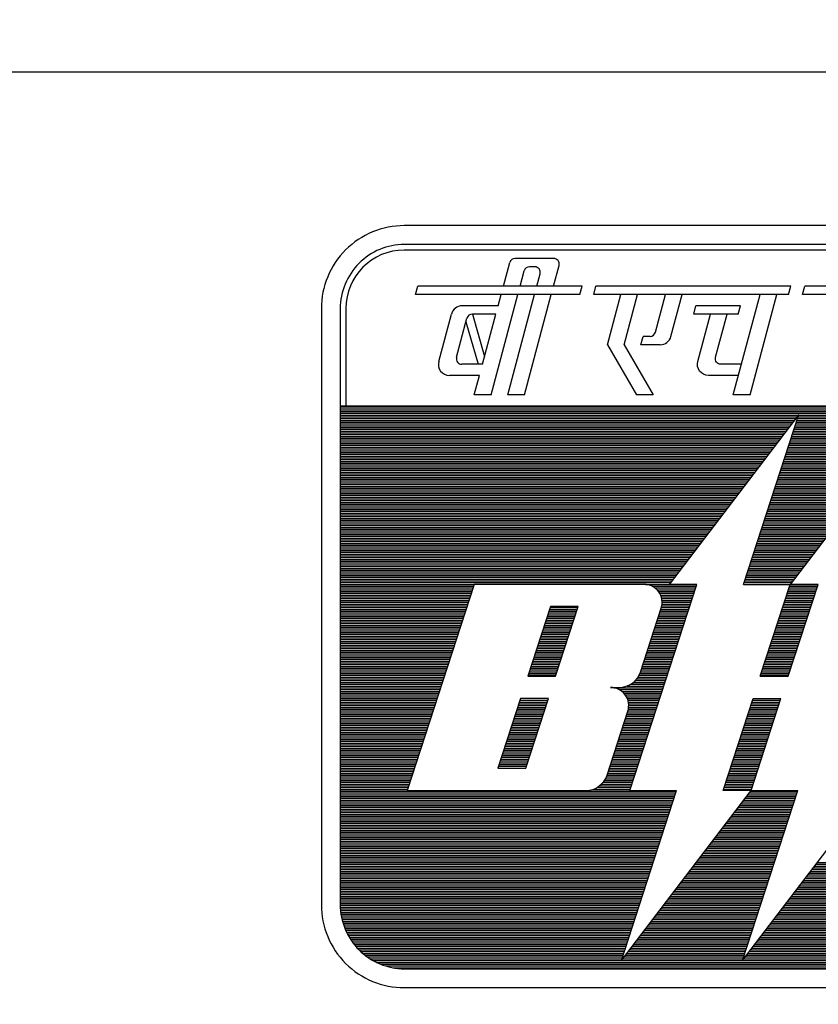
# Model space of a CAD drawing. Extents: x -11758 to 4934791, y -233543 to 1826789.
# Tile 72 of 107: x 149098 to 151114, y 211427 to 213912. Entities that reach past the tile are written whole.
import ezdxf

# ---------------------------------------------------------------- set-up
doc = ezdxf.new("R2010")
doc.units = 0
doc.header["$LTSCALE"] = 800
doc.header["$MEASUREMENT"] = 0
doc.linetypes.add('CONTINOUS', pattern=[0])
doc.layers.get('0').update_dxf_attribs({"linetype": 'CONTINUOUS'})
doc.layers.add('TEXT', color=3, linetype='CONTINUOUS', lineweight=15)
doc.styles.add('ROMANS', font='ISO9.shx', dxfattribs={"width": 0.8})

# ---------------------------------------------------------------- blocks, each defined once
blk = doc.blocks.new('*X205')
at = {"color": 0}
for p, q in [((1.977, 11.67), (16.977, 11.67)), ((1.977, 11.64), (16.977, 11.64)), ((1.977, 11.61), (16.977, 11.61)), ((1.977, 11.58), (16.977, 11.58)), ((1.977, 11.55), (16.977, 11.55)), ((1.977, 11.52), (9.685, 11.52)), ((1.977, 11.49), (9.663, 11.49)), ((1.977, 11.46), (9.64, 11.46)), ((9.67, 11.46), (11.679, 11.46)), ((9.68, 11.49), (11.702, 11.49)), ((9.69, 11.52), (11.724, 11.52)), ((1.977, 11.43), (9.617, 11.43)), ((1.977, 11.4), (9.594, 11.4)), ((1.977, 11.37), (9.571, 11.37)), ((1.977, 11.34), (9.548, 11.34)), ((1.977, 11.31), (9.525, 11.31)), ((1.977, 11.28), (9.502, 11.28)), ((9.612, 11.28), (11.541, 11.28)), ((9.622, 11.31), (11.564, 11.31)), ((9.631, 11.34), (11.587, 11.34)), ((9.641, 11.37), (11.61, 11.37)), ((9.651, 11.4), (11.633, 11.4)), ((9.661, 11.43), (11.656, 11.43)), ((1.977, 11.25), (9.479, 11.25)), ((1.977, 11.22), (9.456, 11.22)), ((1.977, 11.19), (9.433, 11.19)), ((1.977, 11.16), (9.411, 11.16)), ((1.977, 11.13), (9.388, 11.13)), ((9.563, 11.13), (11.427, 11.13)), ((9.573, 11.16), (11.45, 11.16)), ((9.583, 11.19), (11.473, 11.19)), ((9.592, 11.22), (11.495, 11.22)), ((9.602, 11.25), (11.518, 11.25)), ((1.977, 11.1), (9.365, 11.1)), ((1.977, 11.07), (9.342, 11.07)), ((1.977, 11.04), (9.319, 11.04)), ((1.977, 11.01), (9.296, 11.01)), ((1.977, 10.98), (9.273, 10.98)), ((1.977, 10.95), (9.25, 10.95)), ((9.505, 10.95), (11.289, 10.95)), ((9.514, 10.98), (11.312, 10.98)), ((9.524, 11.01), (11.335, 11.01)), ((9.534, 11.04), (11.358, 11.04)), ((9.544, 11.07), (11.381, 11.07)), ((9.553, 11.1), (11.404, 11.1)), ((1.977, 10.92), (9.227, 10.92)), ((1.977, 10.89), (9.204, 10.89)), ((1.977, 10.86), (9.182, 10.86)), ((1.977, 10.83), (9.159, 10.83)), ((1.977, 10.8), (9.136, 10.8)), ((1.977, 10.77), (9.113, 10.77)), ((9.446, 10.77), (11.152, 10.77)), ((9.456, 10.8), (11.175, 10.8)), ((9.466, 10.83), (11.198, 10.83)), ((9.475, 10.86), (11.221, 10.86)), ((9.485, 10.89), (11.244, 10.89)), ((9.495, 10.92), (11.266, 10.92)), ((1.977, 10.74), (9.09, 10.74)), ((1.977, 10.71), (9.067, 10.71)), ((1.977, 10.68), (9.044, 10.68)), ((1.977, 10.65), (9.021, 10.65)), ((1.977, 10.62), (8.998, 10.62)), ((9.397, 10.62), (11.037, 10.62)), ((9.407, 10.65), (11.06, 10.65)), ((9.417, 10.68), (11.083, 10.68)), ((9.427, 10.71), (11.106, 10.71)), ((9.436, 10.74), (11.129, 10.74)), ((1.977, 10.59), (8.975, 10.59)), ((1.977, 10.56), (8.953, 10.56)), ((1.977, 10.53), (8.93, 10.53)), ((1.977, 10.5), (8.907, 10.5)), ((1.977, 10.47), (8.884, 10.47)), ((1.977, 10.44), (8.861, 10.44)), ((9.339, 10.44), (10.9, 10.44)), ((9.349, 10.47), (10.923, 10.47)), ((9.358, 10.5), (10.946, 10.5)), ((9.368, 10.53), (10.969, 10.53)), ((9.378, 10.56), (10.992, 10.56)), ((9.388, 10.59), (11.014, 10.59)), ((1.977, 10.41), (8.838, 10.41)), ((1.977, 10.38), (8.815, 10.38)), ((1.977, 10.35), (8.792, 10.35)), ((1.977, 10.32), (8.769, 10.32)), ((1.977, 10.29), (8.746, 10.29)), ((9.29, 10.29), (10.785, 10.29)), ((9.3, 10.32), (10.808, 10.32)), ((9.31, 10.35), (10.831, 10.35)), ((9.319, 10.38), (10.854, 10.38)), ((9.329, 10.41), (10.877, 10.41)), ((1.977, 10.26), (8.723, 10.26)), ((1.977, 10.23), (8.701, 10.23)), ((1.977, 10.2), (8.678, 10.2)), ((1.977, 10.17), (8.655, 10.17)), ((1.977, 10.14), (8.632, 10.14)), ((1.977, 10.11), (8.609, 10.11)), ((9.232, 10.11), (10.648, 10.11)), ((9.241, 10.14), (10.671, 10.14)), ((9.251, 10.17), (10.694, 10.17)), ((9.261, 10.2), (10.717, 10.2)), ((9.271, 10.23), (10.74, 10.23)), ((9.28, 10.26), (10.763, 10.26)), ((1.977, 10.08), (8.586, 10.08)), ((1.977, 10.05), (8.563, 10.05)), ((1.977, 10.02), (8.54, 10.02)), ((1.977, 9.99), (8.517, 9.99)), ((1.977, 9.96), (8.494, 9.96)), ((9.183, 9.96), (10.534, 9.96)), ((9.193, 9.99), (10.556, 9.99)), ((9.202, 10.02), (10.579, 10.02)), ((9.212, 10.05), (10.602, 10.05)), ((9.222, 10.08), (10.625, 10.08)), ((1.977, 9.93), (8.472, 9.93)), ((1.977, 9.9), (8.449, 9.9)), ((1.977, 9.87), (8.426, 9.87)), ((1.977, 9.84), (8.403, 9.84)), ((1.977, 9.81), (8.38, 9.81)), ((1.977, 9.78), (8.357, 9.78)), ((9.125, 9.78), (10.396, 9.78)), ((9.134, 9.81), (10.419, 9.81)), ((9.144, 9.84), (10.442, 9.84)), ((9.154, 9.87), (10.465, 9.87)), ((9.163, 9.9), (10.488, 9.9)), ((9.173, 9.93), (10.511, 9.93)), ((1.977, 9.75), (8.334, 9.75)), ((1.977, 9.72), (8.311, 9.72)), ((1.977, 9.69), (8.288, 9.69)), ((1.977, 9.66), (8.265, 9.66)), ((1.977, 9.63), (8.243, 9.63)), ((9.076, 9.63), (10.282, 9.63)), ((9.086, 9.66), (10.304, 9.66)), ((9.095, 9.69), (10.327, 9.69)), ((9.105, 9.72), (10.35, 9.72)), ((9.115, 9.75), (10.373, 9.75)), ((1.977, 9.6), (8.22, 9.6)), ((1.977, 9.57), (8.197, 9.57)), ((1.977, 9.54), (8.174, 9.54)), ((1.977, 9.51), (8.151, 9.51)), ((1.977, 9.48), (8.128, 9.48)), ((1.977, 9.45), (8.105, 9.45)), ((9.017, 9.45), (10.144, 9.45)), ((9.027, 9.48), (10.167, 9.48)), ((9.037, 9.51), (10.19, 9.51)), ((9.047, 9.54), (10.213, 9.54)), ((9.056, 9.57), (10.236, 9.57)), ((9.066, 9.6), (10.259, 9.6)), ((1.977, 9.42), (8.082, 9.42)), ((1.977, 9.39), (8.059, 9.39)), ((1.977, 9.36), (8.036, 9.36)), ((1.977, 9.33), (8.013, 9.33)), ((1.977, 9.3), (7.991, 9.3)), ((8.969, 9.3), (10.03, 9.3)), ((8.978, 9.33), (10.053, 9.33)), ((8.988, 9.36), (10.075, 9.36)), ((8.998, 9.39), (10.098, 9.39)), ((9.008, 9.42), (10.121, 9.42)), ((1.977, 9.27), (7.968, 9.27)), ((1.977, 9.24), (7.945, 9.24)), ((1.977, 9.21), (7.922, 9.21)), ((1.977, 9.18), (7.899, 9.18)), ((1.977, 9.15), (7.876, 9.15)), ((1.977, 9.12), (7.853, 9.12)), ((8.91, 9.12), (9.892, 9.12)), ((8.92, 9.15), (9.915, 9.15)), ((8.93, 9.18), (9.938, 9.18)), ((8.939, 9.21), (9.961, 9.21)), ((8.949, 9.24), (9.984, 9.24)), ((8.959, 9.27), (10.007, 9.27)), ((1.977, 9.09), (7.83, 9.09)), ((1.977, 9.06), (7.807, 9.06)), ((1.977, 9.03), (7.784, 9.03)), ((1.977, 9), (7.762, 9)), ((1.977, 8.97), (7.739, 8.97)), ((8.861, 8.97), (9.778, 8.97)), ((8.871, 9), (9.801, 9)), ((8.881, 9.03), (9.824, 9.03)), ((8.891, 9.06), (9.846, 9.06)), ((8.9, 9.09), (9.869, 9.09)), ((1.977, 8.94), (7.716, 8.94)), ((1.977, 8.91), (7.693, 8.91)), ((1.977, 8.88), (7.67, 8.88)), ((1.977, 8.85), (7.647, 8.85)), ((1.977, 8.82), (7.624, 8.82)), ((1.977, 8.79), (7.601, 8.79)), ((8.803, 8.79), (9.64, 8.79)), ((8.813, 8.82), (9.663, 8.82)), ((8.822, 8.85), (9.686, 8.85)), ((8.832, 8.88), (9.709, 8.88)), ((8.842, 8.91), (9.732, 8.91)), ((8.852, 8.94), (9.755, 8.94)), ((1.977, 8.76), (7.578, 8.76)), ((1.977, 8.73), (7.555, 8.73)), ((1.977, 8.7), (7.533, 8.7)), ((1.977, 8.67), (4.229, 8.67)), ((1.977, 8.64), (4.219, 8.64)), ((7.113, 8.67), (7.979, 8.67)), ((7.224, 8.64), (7.969, 8.64)), ((8.774, 8.7), (9.572, 8.7)), ((8.783, 8.73), (9.594, 8.73)), ((8.793, 8.76), (9.617, 8.76)), ((9.539, 8.64), (10.008, 8.64)), ((9.549, 8.67), (10.018, 8.67)), ((1.977, 8.61), (4.209, 8.61)), ((1.977, 8.58), (4.199, 8.58)), ((1.977, 8.55), (4.19, 8.55)), ((1.977, 8.52), (4.18, 8.52)), ((1.977, 8.49), (4.17, 8.49)), ((1.977, 8.46), (4.16, 8.46)), ((7.273, 8.61), (7.959, 8.61)), ((7.308, 8.58), (7.949, 8.58)), ((7.334, 8.55), (7.94, 8.55)), ((7.354, 8.52), (7.93, 8.52)), ((7.369, 8.49), (7.92, 8.49)), ((7.381, 8.46), (7.91, 8.46)), ((9.481, 8.46), (9.95, 8.46)), ((9.491, 8.49), (9.959, 8.49)), ((9.5, 8.52), (9.969, 8.52)), ((9.51, 8.55), (9.979, 8.55)), ((9.52, 8.58), (9.989, 8.58)), ((9.53, 8.61), (9.998, 8.61)), ((1.977, 8.43), (4.151, 8.43)), ((1.977, 8.4), (4.141, 8.4)), ((1.977, 8.37), (4.131, 8.37)), ((1.977, 8.34), (4.121, 8.34)), ((1.977, 8.31), (4.112, 8.31)), ((7.389, 8.43), (7.901, 8.43)), ((7.39, 8.31), (7.862, 8.31)), ((7.394, 8.4), (7.891, 8.4)), ((7.394, 8.34), (7.871, 8.34)), ((7.395, 8.37), (7.881, 8.37)), ((9.432, 8.31), (9.901, 8.31)), ((9.442, 8.34), (9.911, 8.34)), ((9.452, 8.37), (9.92, 8.37)), ((9.461, 8.4), (9.93, 8.4)), ((9.471, 8.43), (9.94, 8.43)), ((1.977, 8.28), (4.102, 8.28)), ((1.977, 8.25), (4.092, 8.25)), ((1.977, 8.22), (4.082, 8.22)), ((1.977, 8.19), (4.073, 8.19)), ((1.977, 8.16), (4.063, 8.16)), ((1.977, 8.13), (4.053, 8.13)), ((5.459, 8.13), (5.928, 8.13)), ((5.469, 8.16), (5.938, 8.16)), ((5.479, 8.19), (5.948, 8.19)), ((5.489, 8.22), (5.957, 8.22)), ((5.498, 8.25), (5.967, 8.25)), ((5.508, 8.28), (5.977, 8.28)), ((7.334, 8.13), (7.803, 8.13)), ((7.344, 8.16), (7.813, 8.16)), ((7.354, 8.19), (7.823, 8.19)), ((7.364, 8.22), (7.832, 8.22)), ((7.373, 8.25), (7.842, 8.25)), ((7.383, 8.28), (7.852, 8.28)), ((9.374, 8.13), (9.842, 8.13)), ((9.383, 8.16), (9.852, 8.16)), ((9.393, 8.19), (9.862, 8.19)), ((9.403, 8.22), (9.872, 8.22)), ((9.413, 8.25), (9.881, 8.25)), ((9.422, 8.28), (9.891, 8.28)), ((1.977, 8.1), (4.043, 8.1)), ((1.977, 8.07), (4.034, 8.07)), ((1.977, 8.04), (4.024, 8.04)), ((1.977, 8.01), (4.014, 8.01)), ((1.977, 7.98), (4.004, 7.98)), ((5.411, 7.98), (5.879, 7.98)), ((5.42, 8.01), (5.889, 8.01)), ((5.43, 8.04), (5.899, 8.04)), ((5.44, 8.07), (5.909, 8.07)), ((5.45, 8.1), (5.918, 8.1)), ((7.286, 7.98), (7.754, 7.98)), ((7.295, 8.01), (7.764, 8.01)), ((7.305, 8.04), (7.774, 8.04)), ((7.315, 8.07), (7.784, 8.07)), ((7.325, 8.1), (7.793, 8.1)), ((9.325, 7.98), (9.794, 7.98)), ((9.335, 8.01), (9.803, 8.01)), ((9.344, 8.04), (9.813, 8.04)), ((9.354, 8.07), (9.823, 8.07)), ((9.364, 8.1), (9.833, 8.1)), ((1.977, 7.95), (3.995, 7.95)), ((1.977, 7.92), (3.985, 7.92)), ((1.977, 7.89), (3.975, 7.89)), ((1.977, 7.86), (3.966, 7.86)), ((1.977, 7.83), (3.956, 7.83)), ((1.977, 7.8), (3.946, 7.8)), ((5.352, 7.8), (5.821, 7.8)), ((5.362, 7.83), (5.831, 7.83)), ((5.372, 7.86), (5.841, 7.86)), ((5.382, 7.89), (5.85, 7.89)), ((5.391, 7.92), (5.86, 7.92)), ((5.401, 7.95), (5.87, 7.95)), ((7.227, 7.8), (7.696, 7.8)), ((7.237, 7.83), (7.706, 7.83)), ((7.247, 7.86), (7.716, 7.86)), ((7.257, 7.89), (7.725, 7.89)), ((7.266, 7.92), (7.735, 7.92)), ((7.276, 7.95), (7.745, 7.95)), ((9.266, 7.8), (9.735, 7.8)), ((9.276, 7.83), (9.745, 7.83)), ((9.286, 7.86), (9.755, 7.86)), ((9.296, 7.89), (9.764, 7.89)), ((9.305, 7.92), (9.774, 7.92)), ((9.315, 7.95), (9.784, 7.95)), ((1.977, 7.77), (3.936, 7.77)), ((1.977, 7.74), (3.927, 7.74)), ((1.977, 7.71), (3.917, 7.71)), ((1.977, 7.68), (3.907, 7.68)), ((1.977, 7.65), (3.897, 7.65)), ((5.304, 7.65), (5.772, 7.65)), ((5.313, 7.68), (5.782, 7.68)), ((5.323, 7.71), (5.792, 7.71)), ((5.333, 7.74), (5.802, 7.74)), ((5.343, 7.77), (5.811, 7.77)), ((7.179, 7.65), (7.647, 7.65)), ((7.188, 7.68), (7.657, 7.68)), ((7.198, 7.71), (7.667, 7.71)), ((7.208, 7.74), (7.677, 7.74)), ((7.218, 7.77), (7.686, 7.77)), ((9.218, 7.65), (9.686, 7.65)), ((9.227, 7.68), (9.696, 7.68)), ((9.237, 7.71), (9.706, 7.71)), ((9.247, 7.74), (9.716, 7.74)), ((9.257, 7.77), (9.725, 7.77)), ((1.977, 7.62), (3.888, 7.62)), ((1.977, 7.59), (3.878, 7.59)), ((1.977, 7.56), (3.868, 7.56)), ((1.977, 7.53), (3.858, 7.53)), ((1.977, 7.5), (3.849, 7.5)), ((1.977, 7.47), (3.839, 7.47)), ((5.245, 7.47), (5.714, 7.47)), ((5.255, 7.5), (5.724, 7.5)), ((5.265, 7.53), (5.733, 7.53)), ((5.274, 7.56), (5.743, 7.56)), ((5.284, 7.59), (5.753, 7.59)), ((5.294, 7.62), (5.763, 7.62)), ((7.12, 7.47), (7.589, 7.47)), ((7.13, 7.5), (7.599, 7.5)), ((7.14, 7.53), (7.608, 7.53)), ((7.149, 7.56), (7.618, 7.56)), ((7.159, 7.59), (7.628, 7.59)), ((7.169, 7.62), (7.638, 7.62)), ((9.159, 7.47), (9.628, 7.47)), ((9.169, 7.5), (9.638, 7.5)), ((9.179, 7.53), (9.647, 7.53)), ((9.188, 7.56), (9.657, 7.56)), ((9.198, 7.59), (9.667, 7.59)), ((9.208, 7.62), (9.677, 7.62)), ((1.977, 7.44), (3.829, 7.44)), ((1.977, 7.41), (3.819, 7.41)), ((1.977, 7.38), (3.81, 7.38)), ((1.977, 7.35), (3.8, 7.35)), ((1.977, 7.32), (3.79, 7.32)), ((5.196, 7.32), (5.665, 7.32)), ((5.206, 7.35), (5.675, 7.35)), ((5.216, 7.38), (5.685, 7.38)), ((5.226, 7.41), (5.694, 7.41)), ((5.235, 7.44), (5.704, 7.44)), ((7.071, 7.32), (7.54, 7.32)), ((7.081, 7.35), (7.55, 7.35)), ((7.091, 7.38), (7.56, 7.38)), ((7.101, 7.41), (7.569, 7.41)), ((7.11, 7.44), (7.579, 7.44)), ((9.11, 7.32), (9.579, 7.32)), ((9.12, 7.35), (9.589, 7.35)), ((9.13, 7.38), (9.599, 7.38)), ((9.14, 7.41), (9.608, 7.41)), ((9.149, 7.44), (9.618, 7.44)), ((1.977, 7.29), (3.78, 7.29)), ((1.977, 7.26), (3.771, 7.26)), ((1.977, 7.23), (3.761, 7.23)), ((1.977, 7.2), (3.751, 7.2)), ((1.977, 7.17), (3.741, 7.17)), ((1.977, 7.14), (3.732, 7.14)), ((5.138, 7.14), (5.607, 7.14)), ((5.148, 7.17), (5.616, 7.17)), ((5.157, 7.2), (5.626, 7.2)), ((5.167, 7.23), (5.636, 7.23)), ((5.177, 7.26), (5.646, 7.26)), ((5.187, 7.29), (5.655, 7.29)), ((7.008, 7.14), (7.482, 7.14)), ((7.022, 7.17), (7.491, 7.17)), ((7.032, 7.2), (7.501, 7.2)), ((7.042, 7.23), (7.511, 7.23)), ((7.052, 7.26), (7.521, 7.26)), ((7.062, 7.29), (7.53, 7.29)), ((9.052, 7.14), (9.521, 7.14)), ((9.062, 7.17), (9.53, 7.17)), ((9.071, 7.2), (9.54, 7.2)), ((9.081, 7.23), (9.55, 7.23)), ((9.091, 7.26), (9.56, 7.26)), ((9.101, 7.29), (9.569, 7.29)), ((1.977, 7.11), (3.722, 7.11)), ((1.977, 7.08), (3.712, 7.08)), ((1.977, 7.05), (3.702, 7.05)), ((1.977, 7.02), (3.693, 7.02)), ((1.977, 6.99), (3.683, 6.99)), ((1.977, 6.96), (3.673, 6.96)), ((6.805, 6.96), (7.423, 6.96)), ((6.867, 6.99), (7.433, 6.99)), ((6.91, 7.02), (7.443, 7.02)), ((6.943, 7.05), (7.452, 7.05)), ((6.969, 7.08), (7.462, 7.08)), ((6.991, 7.11), (7.472, 7.11)), ((1.977, 6.93), (3.663, 6.93)), ((1.977, 6.9), (3.654, 6.9)), ((1.977, 6.87), (3.644, 6.87)), ((1.977, 6.84), (3.634, 6.84)), ((1.977, 6.81), (3.624, 6.81)), ((6.589, 6.93), (7.413, 6.93)), ((6.672, 6.9), (7.404, 6.9)), ((6.717, 6.87), (7.394, 6.87)), ((6.75, 6.84), (7.384, 6.84)), ((6.774, 6.81), (7.374, 6.81)), ((1.977, 6.78), (3.615, 6.78)), ((1.977, 6.75), (3.605, 6.75)), ((1.977, 6.72), (3.595, 6.72)), ((1.977, 6.69), (3.585, 6.69)), ((1.977, 6.66), (3.576, 6.66)), ((1.977, 6.63), (3.566, 6.63)), ((4.972, 6.63), (5.441, 6.63)), ((4.982, 6.66), (5.451, 6.66)), ((4.992, 6.69), (5.46, 6.69)), ((5.001, 6.72), (5.47, 6.72)), ((6.793, 6.78), (7.365, 6.78)), ((6.808, 6.75), (7.355, 6.75)), ((6.819, 6.72), (7.345, 6.72)), ((6.826, 6.69), (7.335, 6.69)), ((6.831, 6.66), (7.326, 6.66)), ((6.832, 6.63), (7.316, 6.63)), ((8.886, 6.63), (9.355, 6.63)), ((8.896, 6.66), (9.365, 6.66)), ((8.906, 6.69), (9.374, 6.69)), ((8.915, 6.72), (9.384, 6.72)), ((1.977, 6.6), (3.556, 6.6)), ((1.977, 6.57), (3.546, 6.57)), ((1.977, 6.54), (3.537, 6.54)), ((1.977, 6.51), (3.527, 6.51)), ((1.977, 6.48), (3.517, 6.48)), ((4.923, 6.48), (5.392, 6.48)), ((4.933, 6.51), (5.402, 6.51)), ((4.943, 6.54), (5.412, 6.54)), ((4.953, 6.57), (5.421, 6.57)), ((4.962, 6.6), (5.431, 6.6)), ((6.798, 6.48), (7.267, 6.48)), ((6.808, 6.51), (7.277, 6.51)), ((6.818, 6.54), (7.287, 6.54)), ((6.826, 6.57), (7.296, 6.57)), ((6.83, 6.6), (7.306, 6.6)), ((8.837, 6.48), (9.306, 6.48)), ((8.847, 6.51), (9.316, 6.51)), ((8.857, 6.54), (9.326, 6.54)), ((8.867, 6.57), (9.335, 6.57)), ((8.876, 6.6), (9.345, 6.6)), ((1.977, 6.45), (3.507, 6.45)), ((1.977, 6.42), (3.498, 6.42)), ((1.977, 6.39), (3.488, 6.39)), ((1.977, 6.36), (3.478, 6.36)), ((1.977, 6.33), (3.468, 6.33)), ((1.977, 6.3), (3.459, 6.3)), ((4.865, 6.3), (5.334, 6.3)), ((4.875, 6.33), (5.343, 6.33)), ((4.884, 6.36), (5.353, 6.36)), ((4.894, 6.39), (5.363, 6.39)), ((4.904, 6.42), (5.373, 6.42)), ((4.914, 6.45), (5.382, 6.45)), ((6.74, 6.3), (7.209, 6.3)), ((6.75, 6.33), (7.218, 6.33)), ((6.759, 6.36), (7.228, 6.36)), ((6.769, 6.39), (7.238, 6.39)), ((6.779, 6.42), (7.248, 6.42)), ((6.789, 6.45), (7.257, 6.45)), ((8.779, 6.3), (9.248, 6.3)), ((8.789, 6.33), (9.257, 6.33)), ((8.798, 6.36), (9.267, 6.36)), ((8.808, 6.39), (9.277, 6.39)), ((8.818, 6.42), (9.287, 6.42)), ((8.828, 6.45), (9.296, 6.45)), ((1.977, 6.27), (3.449, 6.27)), ((1.977, 6.24), (3.439, 6.24)), ((1.977, 6.21), (3.429, 6.21)), ((1.977, 6.18), (3.42, 6.18)), ((1.977, 6.15), (3.41, 6.15)), ((4.816, 6.15), (5.285, 6.15)), ((4.826, 6.18), (5.295, 6.18)), ((4.836, 6.21), (5.304, 6.21)), ((4.845, 6.24), (5.314, 6.24)), ((4.855, 6.27), (5.324, 6.27)), ((6.691, 6.15), (7.16, 6.15)), ((6.701, 6.18), (7.17, 6.18)), ((6.711, 6.21), (7.179, 6.21)), ((6.72, 6.24), (7.189, 6.24)), ((6.73, 6.27), (7.199, 6.27)), ((8.73, 6.15), (9.199, 6.15)), ((8.74, 6.18), (9.209, 6.18)), ((8.75, 6.21), (9.218, 6.21)), ((8.759, 6.24), (9.228, 6.24)), ((8.769, 6.27), (9.238, 6.27)), ((1.977, 6.12), (3.4, 6.12)), ((1.977, 6.09), (3.39, 6.09)), ((1.977, 6.06), (3.381, 6.06)), ((1.977, 6.03), (3.371, 6.03)), ((1.977, 6), (3.361, 6)), ((1.977, 5.97), (3.351, 5.97)), ((4.758, 5.97), (5.226, 5.97)), ((4.767, 6), (5.236, 6)), ((4.777, 6.03), (5.246, 6.03)), ((4.787, 6.06), (5.256, 6.06)), ((4.797, 6.09), (5.265, 6.09)), ((4.806, 6.12), (5.275, 6.12)), ((6.633, 5.97), (7.101, 5.97)), ((6.642, 6), (7.111, 6)), ((6.652, 6.03), (7.121, 6.03)), ((6.662, 6.06), (7.131, 6.06)), ((6.672, 6.09), (7.14, 6.09)), ((6.681, 6.12), (7.15, 6.12)), ((8.672, 5.97), (9.14, 5.97)), ((8.681, 6), (9.15, 6)), ((8.691, 6.03), (9.16, 6.03)), ((8.701, 6.06), (9.17, 6.06)), ((8.711, 6.09), (9.179, 6.09)), ((8.72, 6.12), (9.189, 6.12)), ((1.977, 5.94), (3.342, 5.94)), ((1.977, 5.91), (3.332, 5.91)), ((1.977, 5.88), (3.322, 5.88)), ((1.977, 5.85), (3.312, 5.85)), ((1.977, 5.82), (3.303, 5.82)), ((4.709, 5.82), (5.178, 5.82)), ((4.719, 5.85), (5.187, 5.85)), ((4.728, 5.88), (5.197, 5.88)), ((4.738, 5.91), (5.207, 5.91)), ((4.748, 5.94), (5.217, 5.94)), ((6.584, 5.82), (7.053, 5.82)), ((6.594, 5.85), (7.062, 5.85)), ((6.603, 5.88), (7.072, 5.88)), ((6.613, 5.91), (7.082, 5.91)), ((6.623, 5.94), (7.092, 5.94)), ((8.623, 5.82), (9.092, 5.82)), ((8.633, 5.85), (9.101, 5.85)), ((8.642, 5.88), (9.111, 5.88)), ((8.652, 5.91), (9.121, 5.91)), ((8.662, 5.94), (9.131, 5.94)), ((1.977, 5.79), (3.293, 5.79)), ((1.977, 5.76), (3.283, 5.76)), ((1.977, 5.73), (3.273, 5.73)), ((1.977, 5.7), (3.264, 5.7)), ((1.977, 5.67), (3.254, 5.67)), ((1.977, 5.64), (3.244, 5.64)), ((4.65, 5.64), (5.119, 5.64)), ((4.66, 5.67), (5.129, 5.67)), ((4.67, 5.7), (5.139, 5.7)), ((4.68, 5.73), (5.148, 5.73)), ((4.689, 5.76), (5.158, 5.76)), ((4.699, 5.79), (5.168, 5.79)), ((6.525, 5.64), (6.994, 5.64)), ((6.535, 5.67), (7.004, 5.67)), ((6.545, 5.7), (7.014, 5.7)), ((6.555, 5.73), (7.023, 5.73)), ((6.564, 5.76), (7.033, 5.76)), ((6.574, 5.79), (7.043, 5.79)), ((8.564, 5.64), (9.033, 5.64)), ((8.574, 5.67), (9.043, 5.67)), ((8.584, 5.7), (9.053, 5.7)), ((8.594, 5.73), (9.062, 5.73)), ((8.603, 5.76), (9.072, 5.76)), ((8.613, 5.79), (9.082, 5.79)), ((1.977, 5.61), (3.234, 5.61)), ((1.977, 5.58), (3.225, 5.58)), ((1.977, 5.55), (3.215, 5.55)), ((1.977, 5.52), (3.205, 5.52)), ((1.977, 5.49), (3.195, 5.49)), ((4.631, 5.58), (5.1, 5.58)), ((4.641, 5.61), (5.109, 5.61)), ((6.477, 5.49), (6.945, 5.49)), ((6.486, 5.52), (6.955, 5.52)), ((6.496, 5.55), (6.965, 5.55)), ((6.506, 5.58), (6.975, 5.58)), ((6.516, 5.61), (6.984, 5.61)), ((8.516, 5.49), (8.985, 5.49)), ((8.526, 5.52), (8.994, 5.52)), ((8.535, 5.55), (9.004, 5.55)), ((8.545, 5.58), (9.014, 5.58)), ((8.555, 5.61), (9.023, 5.61)), ((1.977, 5.46), (3.186, 5.46)), ((1.977, 5.43), (3.176, 5.43)), ((1.977, 5.4), (3.166, 5.4)), ((1.977, 5.37), (3.156, 5.37)), ((1.977, 5.34), (3.147, 5.34)), ((1.977, 5.31), (3.137, 5.31)), ((6.374, 5.31), (6.887, 5.31)), ((6.401, 5.34), (6.897, 5.34)), ((6.423, 5.37), (6.906, 5.37)), ((6.441, 5.4), (6.916, 5.4)), ((6.456, 5.43), (6.926, 5.43)), ((6.467, 5.46), (6.936, 5.46)), ((8.457, 5.31), (8.926, 5.31)), ((8.467, 5.34), (8.936, 5.34)), ((8.477, 5.37), (8.946, 5.37)), ((8.487, 5.4), (8.955, 5.4)), ((8.496, 5.43), (8.965, 5.43)), ((8.506, 5.46), (8.975, 5.46)), ((1.977, 5.28), (3.127, 5.28)), ((1.977, 5.25), (3.117, 5.25)), ((1.977, 5.22), (3.108, 5.22)), ((1.977, 5.19), (7.633, 5.19)), ((1.977, 5.16), (7.623, 5.16)), ((6.225, 5.22), (6.858, 5.22)), ((6.294, 5.25), (6.867, 5.25)), ((6.34, 5.28), (6.877, 5.28)), ((8.428, 5.22), (8.897, 5.22)), ((8.438, 5.25), (8.907, 5.25)), ((8.448, 5.28), (8.916, 5.28)), ((8.859, 5.16), (9.662, 5.16)), ((8.882, 5.19), (9.672, 5.19)), ((1.977, 5.13), (7.614, 5.13)), ((1.977, 5.1), (7.604, 5.1)), ((1.977, 5.07), (7.594, 5.07)), ((1.977, 5.04), (7.584, 5.04)), ((1.977, 5.01), (7.575, 5.01)), ((1.977, 4.98), (7.565, 4.98)), ((8.721, 4.98), (9.604, 4.98)), ((8.744, 5.01), (9.614, 5.01)), ((8.767, 5.04), (9.623, 5.04)), ((8.79, 5.07), (9.633, 5.07)), ((8.813, 5.1), (9.643, 5.1)), ((8.836, 5.13), (9.653, 5.13)), ((1.977, 4.95), (7.555, 4.95)), ((1.977, 4.92), (7.545, 4.92)), ((1.977, 4.89), (7.536, 4.89)), ((1.977, 4.86), (7.526, 4.86)), ((1.977, 4.83), (7.516, 4.83)), ((8.607, 4.83), (9.555, 4.83)), ((8.63, 4.86), (9.565, 4.86)), ((8.653, 4.89), (9.575, 4.89)), ((8.676, 4.92), (9.584, 4.92)), ((8.699, 4.95), (9.594, 4.95)), ((1.977, 4.8), (7.506, 4.8)), ((1.977, 4.77), (7.497, 4.77)), ((1.977, 4.74), (7.487, 4.74)), ((1.977, 4.71), (7.477, 4.71)), ((1.977, 4.68), (7.467, 4.68)), ((1.977, 4.65), (7.458, 4.65)), ((8.469, 4.65), (9.497, 4.65)), ((8.492, 4.68), (9.506, 4.68)), ((8.515, 4.71), (9.516, 4.71)), ((8.538, 4.74), (9.526, 4.74)), ((8.561, 4.77), (9.536, 4.77)), ((8.584, 4.8), (9.545, 4.8)), ((1.977, 4.62), (7.448, 4.62)), ((1.977, 4.59), (7.438, 4.59)), ((1.977, 4.56), (7.428, 4.56)), ((1.977, 4.53), (7.419, 4.53)), ((1.977, 4.5), (7.409, 4.5)), ((8.355, 4.5), (9.448, 4.5)), ((8.378, 4.53), (9.458, 4.53)), ((8.401, 4.56), (9.467, 4.56)), ((8.424, 4.59), (9.477, 4.59)), ((8.447, 4.62), (9.487, 4.62)), ((1.977, 4.47), (7.399, 4.47)), ((1.977, 4.44), (7.389, 4.44)), ((1.977, 4.41), (7.38, 4.41)), ((1.977, 4.38), (7.37, 4.38)), ((1.977, 4.35), (7.36, 4.35)), ((1.977, 4.32), (7.35, 4.32)), ((8.218, 4.32), (9.39, 4.32)), ((8.24, 4.35), (9.399, 4.35)), ((8.263, 4.38), (9.409, 4.38)), ((8.286, 4.41), (9.419, 4.41)), ((8.309, 4.44), (9.428, 4.44)), ((8.332, 4.47), (9.438, 4.47)), ((1.977, 4.29), (7.341, 4.29)), ((1.977, 4.26), (7.331, 4.26)), ((1.977, 4.23), (7.321, 4.23)), ((1.977, 4.2), (7.311, 4.2)), ((1.977, 4.17), (7.302, 4.17)), ((8.103, 4.17), (9.341, 4.17)), ((8.126, 4.2), (9.351, 4.2)), ((8.149, 4.23), (9.36, 4.23)), ((8.172, 4.26), (9.37, 4.26)), ((8.195, 4.29), (9.38, 4.29)), ((1.977, 4.14), (7.292, 4.14)), ((1.977, 4.11), (7.282, 4.11)), ((1.977, 4.08), (7.272, 4.08)), ((1.977, 4.05), (7.263, 4.05)), ((1.977, 4.02), (7.253, 4.02)), ((1.977, 3.99), (7.243, 3.99)), ((7.966, 3.99), (9.282, 3.99)), ((7.989, 4.02), (9.292, 4.02)), ((8.011, 4.05), (9.302, 4.05)), ((8.034, 4.08), (9.312, 4.08)), ((8.057, 4.11), (9.321, 4.11)), ((8.08, 4.14), (9.331, 4.14)), ((10.005, 3.99), (16.977, 3.99)), ((1.977, 3.96), (7.233, 3.96)), ((1.977, 3.93), (7.224, 3.93)), ((1.977, 3.9), (7.214, 3.9)), ((1.977, 3.87), (7.204, 3.87)), ((1.977, 3.84), (7.194, 3.84)), ((7.851, 3.84), (9.234, 3.84)), ((7.874, 3.87), (9.243, 3.87)), ((7.897, 3.9), (9.253, 3.9)), ((7.92, 3.93), (9.263, 3.93)), ((7.943, 3.96), (9.273, 3.96)), ((9.89, 3.84), (16.977, 3.84)), ((9.913, 3.87), (16.977, 3.87)), ((9.936, 3.9), (16.977, 3.9)), ((9.959, 3.93), (16.977, 3.93)), ((9.982, 3.96), (16.977, 3.96)), ((1.977, 3.81), (7.185, 3.81)), ((1.977, 3.78), (7.175, 3.78)), ((1.977, 3.75), (7.165, 3.75)), ((1.977, 3.72), (7.155, 3.72)), ((1.977, 3.69), (7.146, 3.69)), ((1.977, 3.66), (7.136, 3.66)), ((7.714, 3.66), (9.175, 3.66)), ((7.737, 3.69), (9.185, 3.69)), ((7.759, 3.72), (9.195, 3.72)), ((7.782, 3.75), (9.204, 3.75)), ((7.805, 3.78), (9.214, 3.78)), ((7.828, 3.81), (9.224, 3.81)), ((9.753, 3.66), (16.977, 3.66)), ((9.776, 3.69), (16.977, 3.69)), ((9.799, 3.72), (16.977, 3.72)), ((9.821, 3.75), (16.977, 3.75)), ((9.844, 3.78), (16.977, 3.78)), ((9.867, 3.81), (16.977, 3.81)), ((1.977, 3.63), (7.126, 3.63)), ((1.977, 3.6), (7.117, 3.6)), ((1.977, 3.57), (7.107, 3.57)), ((1.977, 3.54), (7.097, 3.54)), ((1.977, 3.51), (7.087, 3.51)), ((1.977, 3.48), (7.078, 3.48)), ((7.576, 3.48), (9.117, 3.48)), ((7.599, 3.51), (9.126, 3.51)), ((7.622, 3.54), (9.136, 3.54)), ((7.645, 3.57), (9.146, 3.57)), ((7.668, 3.6), (9.156, 3.6)), ((7.691, 3.63), (9.165, 3.63)), ((9.615, 3.48), (16.977, 3.48)), ((9.638, 3.51), (16.977, 3.51)), ((9.661, 3.54), (16.977, 3.54)), ((9.684, 3.57), (16.977, 3.57)), ((9.707, 3.6), (16.977, 3.6)), ((9.73, 3.63), (16.977, 3.63)), ((1.977, 3.45), (7.068, 3.45)), ((1.977, 3.42), (7.058, 3.42)), ((1.977, 3.39), (7.048, 3.39)), ((1.977, 3.36), (7.039, 3.36)), ((1.977, 3.33), (7.029, 3.33)), ((7.462, 3.33), (9.068, 3.33)), ((7.485, 3.36), (9.078, 3.36)), ((7.508, 3.39), (9.087, 3.39)), ((7.53, 3.42), (9.097, 3.42)), ((7.553, 3.45), (9.107, 3.45)), ((9.501, 3.33), (16.977, 3.33)), ((9.524, 3.36), (16.977, 3.36)), ((9.547, 3.39), (16.977, 3.39)), ((9.57, 3.42), (16.977, 3.42)), ((9.592, 3.45), (16.977, 3.45)), ((1.977, 3.3), (7.019, 3.3)), ((1.977, 3.27), (7.009, 3.27)), ((1.978, 3.24), (7, 3.24)), ((1.979, 3.21), (6.99, 3.21)), ((1.982, 3.18), (6.98, 3.18)), ((1.985, 3.15), (6.97, 3.15)), ((7.324, 3.15), (9.009, 3.15)), ((7.347, 3.18), (9.019, 3.18)), ((7.37, 3.21), (9.029, 3.21)), ((7.393, 3.24), (9.039, 3.24)), ((7.416, 3.27), (9.048, 3.27)), ((7.439, 3.3), (9.058, 3.3)), ((9.363, 3.15), (16.969, 3.15)), ((9.386, 3.18), (16.972, 3.18)), ((9.409, 3.21), (16.975, 3.21)), ((9.432, 3.24), (16.976, 3.24)), ((9.455, 3.27), (16.977, 3.27)), ((9.478, 3.3), (16.977, 3.3)), ((1.989, 3.12), (6.961, 3.12)), ((1.994, 3.09), (6.951, 3.09)), ((2, 3.06), (6.941, 3.06)), ((2.006, 3.03), (6.931, 3.03)), ((2.014, 3), (6.922, 3)), ((7.21, 3), (8.961, 3)), ((7.233, 3.03), (8.97, 3.03)), ((7.256, 3.06), (8.98, 3.06)), ((7.279, 3.09), (8.99, 3.09)), ((7.301, 3.12), (9, 3.12)), ((9.249, 3), (16.94, 3)), ((9.272, 3.03), (16.947, 3.03)), ((9.295, 3.06), (16.954, 3.06)), ((9.318, 3.09), (16.96, 3.09)), ((9.34, 3.12), (16.965, 3.12)), ((2.022, 2.97), (6.912, 2.97)), ((2.032, 2.94), (6.902, 2.94)), ((2.042, 2.91), (6.892, 2.91)), ((2.054, 2.88), (6.883, 2.88)), ((2.066, 2.85), (6.873, 2.85)), ((2.08, 2.82), (6.863, 2.82)), ((7.072, 2.82), (8.902, 2.82)), ((7.095, 2.85), (8.912, 2.85)), ((7.118, 2.88), (8.922, 2.88)), ((7.141, 2.91), (8.931, 2.91)), ((7.164, 2.94), (8.941, 2.94)), ((7.187, 2.97), (8.951, 2.97)), ((9.111, 2.82), (16.874, 2.82)), ((9.134, 2.85), (16.887, 2.85)), ((9.157, 2.88), (16.9, 2.88)), ((9.18, 2.91), (16.911, 2.91)), ((9.203, 2.94), (16.922, 2.94)), ((9.226, 2.97), (16.931, 2.97)), ((2.095, 2.79), (6.853, 2.79)), ((2.111, 2.76), (6.844, 2.76)), ((2.128, 2.73), (6.834, 2.73)), ((2.146, 2.7), (6.824, 2.7)), ((2.166, 2.67), (6.814, 2.67)), ((6.958, 2.67), (8.853, 2.67)), ((6.981, 2.7), (8.863, 2.7)), ((7.004, 2.73), (8.873, 2.73)), ((7.027, 2.76), (8.883, 2.76)), ((7.049, 2.79), (8.892, 2.79)), ((8.997, 2.67), (16.788, 2.67)), ((9.02, 2.7), (16.807, 2.7)), ((9.043, 2.73), (16.826, 2.73)), ((9.066, 2.76), (16.843, 2.76)), ((9.089, 2.79), (16.859, 2.79)), ((2.187, 2.64), (6.805, 2.64)), ((2.21, 2.61), (6.795, 2.61)), ((2.235, 2.58), (6.785, 2.58)), ((2.262, 2.55), (6.775, 2.55)), ((2.29, 2.52), (6.766, 2.52)), ((2.322, 2.49), (6.756, 2.49)), ((6.82, 2.49), (8.795, 2.49)), ((6.843, 2.52), (8.805, 2.52)), ((6.866, 2.55), (8.814, 2.55)), ((6.889, 2.58), (8.824, 2.58)), ((6.912, 2.61), (8.834, 2.61)), ((6.935, 2.64), (8.844, 2.64)), ((8.86, 2.49), (16.632, 2.49)), ((8.882, 2.52), (16.663, 2.52)), ((8.905, 2.55), (16.692, 2.55)), ((8.928, 2.58), (16.719, 2.58)), ((8.951, 2.61), (16.743, 2.61)), ((8.974, 2.64), (16.766, 2.64)), ((2.355, 2.46), (6.746, 2.46)), ((2.392, 2.43), (6.736, 2.43)), ((2.432, 2.4), (6.727, 2.4)), ((2.477, 2.37), (6.717, 2.37)), ((2.527, 2.34), (16.426, 2.34)), ((6.729, 2.37), (8.756, 2.37)), ((6.752, 2.4), (8.766, 2.4)), ((6.775, 2.43), (8.775, 2.43)), ((6.798, 2.46), (8.785, 2.46)), ((8.768, 2.37), (16.477, 2.37)), ((8.791, 2.4), (16.521, 2.4)), ((8.814, 2.43), (16.562, 2.43)), ((8.837, 2.46), (16.599, 2.46)), ((2.585, 2.31), (16.369, 2.31)), ((2.652, 2.28), (16.301, 2.28)), ((2.737, 2.25), (16.217, 2.25)), ((2.859, 2.22), (16.095, 2.22))]:
    blk.add_line(p, q, dxfattribs=at)
blk = doc.blocks.new('A$C731D3036')
for p, q in [((-593.641, 151.19), (-26.68, 151.19)), ((-390.637, 144.517), (-419.193, 144.517)), ((-415.485, 143.162), (-415.248, 144.05)), ((-413.602, 144.204), (-415.046, 144.204)), ((-414.86, 143.162), (-414.706, 143.737)), ((-414.311, 143.892), (-414.505, 143.892)), ((-413.609, 143.162), (-413.401, 143.942)), ((-414.235, 143.162), (-414.11, 143.629)), ((-418.776, 142.849), (-418.692, 143.162)), ((-412.543, 143.162), (-418.692, 143.162)), ((-412.627, 142.849), (-412.543, 143.162)), ((-412.106, 142.849), (-412.022, 143.162)), ((-404.727, 143.162), (-412.022, 143.162)), ((-404.811, 142.849), (-404.727, 143.162)), ((-404.289, 142.849), (-404.206, 143.162)), ((-398.786, 143.162), (-404.206, 143.162)), ((-412.627, 142.849), (-418.776, 142.849)), ((-415.949, 139.097), (-414.944, 142.849)), ((-415.681, 142.432), (-415.569, 142.849)), ((-415.324, 139.097), (-414.319, 142.849)), ((-414.699, 139.097), (-413.693, 142.849)), ((-404.811, 142.849), (-412.106, 142.849)), ((-411.59, 140.973), (-411.088, 142.849)), ((-410.965, 140.973), (-410.462, 142.849)), ((-409.798, 141.441), (-409.42, 142.849)), ((-409.215, 141.282), (-408.795, 142.849)), ((-406.882, 139.097), (-405.877, 142.849)), ((-406.257, 139.097), (-405.251, 142.849)), ((-398.87, 142.849), (-404.289, 142.849)), ((-421.382, 142.328), (-421.382, 138.681)), ((-415.681, 142.432), (-417.029, 142.432)), ((-408.365, 142.12), (-408.281, 142.432)), ((-406.614, 142.432), (-408.281, 142.432)), ((-406.698, 142.12), (-406.614, 142.432)), ((-417.906, 140.352), (-417.431, 142.123)), ((-417.239, 140.506), (-416.848, 141.965)), ((-415.765, 142.12), (-416.647, 142.12)), ((-416.644, 142.12), (-416.189, 140.537)), ((-416.267, 140.244), (-415.765, 142.12)), ((-406.698, 142.12), (-408.365, 142.12)), ((-416.885, 141.827), (-416.43, 140.244)), ((-410.34, 140.973), (-410.256, 141.286)), ((-409.999, 141.286), (-410.256, 141.286)), ((-411.59, 140.973), (-410.507, 139.097)), ((-410.965, 140.973), (-409.882, 139.097)), ((-409.617, 140.973), (-410.34, 140.973)), ((-416.267, 140.244), (-417.038, 140.244)), ((-416.379, 139.827), (-417.503, 139.827)), ((-416.575, 139.097), (-416.379, 139.827)), ((-415.949, 139.097), (-416.575, 139.097)), ((-414.699, 139.097), (-415.324, 139.097)), ((-409.882, 139.097), (-410.507, 139.097)), ((-406.257, 139.097), (-406.882, 139.097)), ((-388.239, 138.681), (-421.59, 138.681)), ((-404.434, 138.368), (-409.287, 132.01)), ((-406.5, 132.01), (-404.434, 138.368)), ((-399.9, 138.368), (-404.754, 132.01)), ((-410.751, 124.298), (-408.245, 132.01)), ((-408.245, 132.01), (-409.287, 132.01)), ((-406.5, 132.01), (-404.754, 132.01)), ((-405.871, 128.571), (-404.754, 132.01)), ((-404.829, 128.571), (-403.712, 132.01)), ((-403.712, 132.01), (-404.754, 132.01)), ((-405.871, 128.571), (-404.829, 128.571)), ((-407.26, 124.298), (-406.142, 127.737)), ((-406.218, 124.298), (-405.1, 127.737)), ((-406.142, 127.737), (-405.1, 127.737)), ((-411.071, 117.941), (-409.005, 124.298)), ((-411.071, 117.941), (-406.218, 124.298)), ((-410.751, 124.298), (-409.005, 124.298)), ((-406.218, 124.298), (-407.26, 124.298)), ((-406.538, 117.941), (-404.472, 124.298)), ((-406.538, 117.941), (-401.684, 124.298)), ((-406.218, 124.298), (-404.472, 124.298))]:
    blk.add_line(p, q)
for points in [[(-422.297, 138.681), (-422.297, 120.025, 0.414214), (-419.193, 116.921), (-390.637, 116.921, 0.414214), (-387.533, 120.025), (-387.533, 142.328, 0.414214), (-390.637, 145.432), (-419.193, 145.432, 0.414214), (-422.297, 142.328)], [(-421.59, 138.681), (-421.59, 120.025, 0.414214), (-419.193, 117.628), (-390.637, 117.628, 0.414214), (-388.239, 120.025), (-388.239, 138.681), (-388.239, 142.328, 0.414214), (-390.637, 144.725), (-419.193, 144.725, 0.414214), (-421.59, 142.328)], [(-419.193, 117.628), (-390.637, 117.628, 0.414214), (-388.239, 120.025), (-388.239, 138.681), (-421.59, 138.681), (-421.59, 120.025, 0.414214)], [(-410.22, 132.01), (-416.583, 132.01), (-419.089, 124.298), (-412.399, 124.298, 0.32492), (-411.606, 124.874), (-410.829, 127.267, 0.509525), (-411.473, 128.154), (-411.146, 128.154, 0.32492), (-410.353, 128.73), (-409.576, 131.124, 0.509525)]]:
    blk.add_lwpolyline(points, format="xyb", close=True)
for points in [[(-406.687, 139.827), (-407.811, 139.827, -0.493145), (-408.213, 140.352), (-407.74, 142.12)], [(-406.575, 140.244), (-407.345, 140.244, -0.493145), (-407.547, 140.506), (-407.114, 142.12)]]:
    blk.add_lwpolyline(points, format="xyb")
for points in [[(-413.727, 131.177), (-414.574, 128.571), (-413.532, 128.571), (-412.685, 131.177)], [(-414.845, 127.737), (-415.691, 125.132), (-414.649, 125.132), (-413.802, 127.737)]]:
    blk.add_lwpolyline(points, close=True)
for centre, radius, start, end in [((-419.193, 142.328), 2.189, 90, 180), ((-415.046, 143.996), 0.208, 90, 165), ((-413.602, 143.996), 0.208, 345, 90), ((-414.505, 143.683), 0.208, 90, 165), ((-414.311, 143.683), 0.208, 345, 90), ((-417.029, 142.016), 0.417, 90, 165), ((-416.647, 141.911), 0.208, 90, 165), ((-409.999, 141.494), 0.208, 270, 345), ((-409.617, 141.39), 0.417, 270, 345), ((-417.038, 140.452), 0.208, 165, 270), ((-417.503, 140.244), 0.417, 165, 270)]:
    blk.add_arc(centre, radius, start, end)
at = {"xscale": 2.223374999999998, "yscale": 2.223374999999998, "zscale": 2.223374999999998}
blk.add_blockref('*X205', (-425.985, 112.732), dxfattribs=at)

msp = doc.modelspace()

# ---------------------------------------------------------------- block references
at = {"color": 1, "linetype": 'CONTINOUS', "lineweight": 15, "xscale": 67.46500254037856, "yscale": 67.46500254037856, "zscale": 67.46500254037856}
msp.add_blockref('A$C731D3036', (178350, 203580.5), dxfattribs=at)

# ---------------------------------------------------------------- texts
at = {"layer": 'TEXT', "insert": (139240.4, 233422.1), "char_height": 450, "width": 25083.616, "attachment_point": 1, "style": 'ROMANS'}
msp.add_mtext('\\pi-450,l450;{\\Fromans|c0;1. ALL DIMENSIONS ARE IN MM & ELEVATIONS IN METERS UNLESS STATED OTHERWISE. \\P\\pi-900,l900;2. ALL ELEVATIONS ARE WITH RESPECT TO TG HALL 0.0M WHICH CORRESPONDS TO    RL(+)219.0M  \\P3. ALL CIVIL DETAILS SUCH AS DOORS/WALLS/CLADDINGS/OPENINGS/TOILETS/ STAIRCASES/LIFT ETC. ARE INDICATIVE ONLY & FOR EXACT DETAILS REFER CIVIL/ARCHITECTURE DRAWINGS. \\P4. CIVIL TO PROVIDE 2NOs. EPS (TOS) 250MM WIDEx13800MM LONG FOR HPH-5, 250MM WIDEx16300MM LONG FOR HPH-6 FOR MOVEMENT OF HP.HEATERS AS PER LOCATION SHOWN IN THE DWG. }', dxfattribs=at)

doc.saveas('drawing.dxf')
